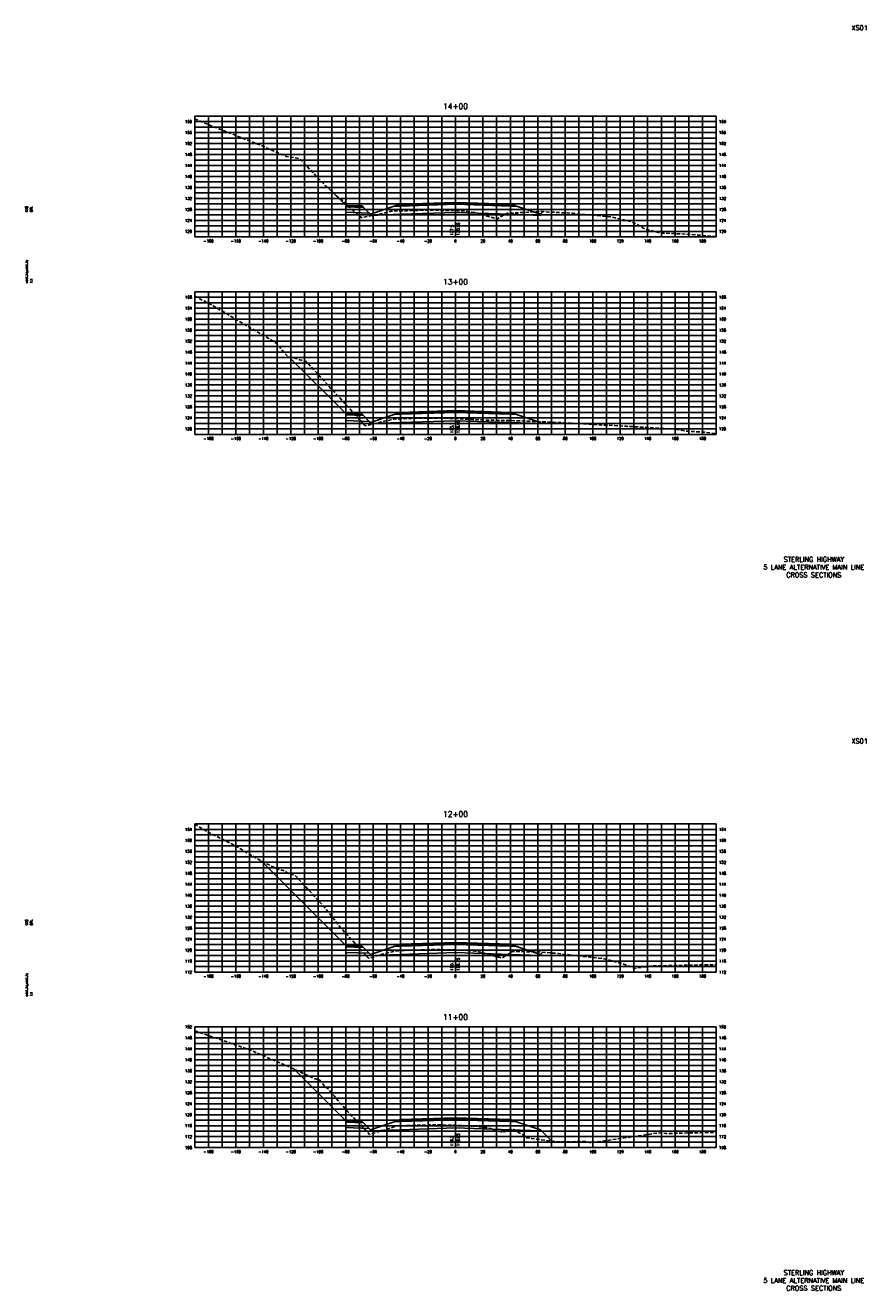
# Model space of a CAD drawing. Extents: x 37 to 10140, y -1968 to 9206.
# Tile 8 of 105: x 37 to 650, y 1056 to 1978. Entities that reach past the tile are written whole.
import ezdxf
from ezdxf.enums import TextEntityAlignment as Align

# ---------------------------------------------------------------- set-up
doc = ezdxf.new("R2010")
doc.units = 0
doc.header["$LTSCALE"] = 20
doc.header["$MEASUREMENT"] = 0
doc.linetypes.add('HIDDEN_050%', pattern=[0.1875, 0.125, -0.0625])
for name, color, linetype in [('S-AT-TXT175', 6, 'Continuous'), ('S-AT-TXT80', 1, 'Continuous'), ('XDATUM', 3, 'Continuous'), ('XEG', 1, 'HIDDEN_050%'), ('XFG', 2, 'Continuous'), ('XGRID', 251, 'Continuous'), ('XGRIDT', 2, 'Continuous'), ('XREF-BORDER', 7, 'Continuous')]:
    doc.layers.add(name, color=color, linetype=linetype)
doc.styles.add('L100', font='simplex.shx', dxfattribs={"height": 2})
doc.styles.add('L175', font='ROMANSM.shx', dxfattribs={"height": 3.5})
doc.styles.add('L80', font='ROMANSM.shx', dxfattribs={"height": 1.6})

# ---------------------------------------------------------------- blocks, each defined once
blk = doc.blocks.new('03025_00_att1')
at = {"layer": 'S-AT-TXT175', "style": 'L175'}
for tag, p in [('NUM', (32.402, 20.822)), ('LINE1', (30.64, 1.444)), ('LINE2', (30.64, 1.161)), ('LINE3', (30.64, 0.877))]:
    blk.add_attdef(tag, text='', height=0.175, dxfattribs=at).set_placement(p, align=Align.CENTER)
at = {"layer": 'S-AT-TXT80', "style": 'L80'}
for tag, p in [('DESIGNED', (2.094, 14.201)), ('CHECKED', (2.265, 14.201)), ('DRAFTED', (2.436, 14.201)), ('PCTB', (2.094, 11.605)), ('PSCALE', (2.265, 11.605)), ('PVIEW', (2.436, 11.605))]:
    blk.add_attdef(tag, p, '', height=0.08, rotation=90, dxfattribs=at)

msp = doc.modelspace()

# ---------------------------------------------------------------- linework, layer by layer
at = {"layer": 'XDATUM', "flags": 128}
for points in [[(259.6, 1857.38), (270, 1846.98), (270, 1841.98), (287.21, 1841.29), (288, 1840.5), (288, 1839.61), (310, 1840.49), (350, 1841.77), (390, 1840.49), (412, 1839.61), (412, 1840.5), (413.88, 1842.38)], [(228.64, 1736.53), (270, 1695.18), (270, 1690.18), (287.21, 1689.49), (288, 1688.7), (288, 1687.81), (310, 1688.69), (350, 1689.97), (390, 1688.69), (412, 1687.81), (412, 1688.7), (412.53, 1689.22)], [(208.37, 1369.01), (270, 1307.38), (270, 1302.38), (287.21, 1301.69), (288, 1300.9), (288, 1300.01), (310, 1300.89), (350, 1302.17), (390, 1300.89), (412, 1300.01), (412, 1300.9), (413.63, 1302.53)], [(232.22, 1217.36), (270, 1179.58), (270, 1174.58), (287.21, 1173.89), (288, 1173.1), (288, 1172.21), (310, 1173.09), (350, 1174.37), (390, 1173.09), (412, 1172.21), (412, 1173.1), (420.31, 1164.78)]]:
    msp.add_lwpolyline(points, dxfattribs=at)
at = {"layer": 'XEG', "flags": 128}
for points in [[(160, 1910.06), (163.38, 1908.66), (170.27, 1905.73), (200, 1893.94), (209.92, 1890.11), (210.84, 1889.51), (226.33, 1882.84), (226.98, 1882.59), (235.83, 1881.07), (236.5, 1881.04), (237.45, 1880), (255.56, 1860.95), (280.83, 1838.61), (281.41, 1838.03), (281.72, 1838.1), (298.02, 1841.38), (303.23, 1842.63), (304.22, 1842.87), (304.23, 1842.87), (311.34, 1842.99), (314.5, 1843.07), (328.95, 1843.41), (345.64, 1843.23), (345.98, 1843.23), (346.24, 1843.22), (350, 1843.06), (357.46, 1842.74), (364.86, 1841.59), (365.15, 1841.55), (366.3, 1841.27), (380.25, 1837.01), (386.89, 1840.76), (387.67, 1841.19), (412.19, 1842.37), (413.96, 1842.38), (415.55, 1842.27), (435.16, 1841.18), (437.86, 1840.86), (463.01, 1838.6), (466.28, 1837.86), (478.58, 1835.01), (485.14, 1831.31), (488.27, 1829.62), (499.97, 1826.72), (517.47, 1826.03), (540, 1824.16)], [(160, 1780.87), (172.9, 1774.06), (196.18, 1760.2), (196.76, 1759.87), (209.49, 1752.56), (220.1, 1746.05), (221.57, 1743.94), (227.67, 1736.75), (230.85, 1736.04), (241.12, 1733.14), (247.4, 1726.53), (255.83, 1717.27), (269.94, 1702.01), (284.31, 1686.24), (294.06, 1688.56), (298.01, 1689.51), (303.05, 1690.68), (305.05, 1691.14), (310.48, 1691.32), (312.7, 1691.43), (317.59, 1691.6), (330.14, 1691.9), (335.54, 1691.81), (347.04, 1691.63), (350, 1691.49), (351.96, 1691.4), (362.13, 1690.89), (371.83, 1690.44), (376.17, 1690.32), (388.48, 1690.12), (395.33, 1689.88), (397.45, 1689.85), (400.93, 1689.68), (419.07, 1688.96), (429.17, 1688.42), (449.96, 1687.26), (456.78, 1686.87), (469.04, 1686.21), (471.7, 1686.07), (474.65, 1685.9), (489.35, 1685.1), (494.18, 1684.8), (511.25, 1683.67), (517.83, 1682.46), (532.13, 1681.49), (540, 1680.54)], [(160, 1395.99), (168.5, 1390.64), (187.57, 1381.19), (210.25, 1367.91), (220.57, 1363.09), (226, 1361.46), (228.02, 1359.82), (233.19, 1358.47), (246.99, 1343.51), (249.45, 1340.73), (254.15, 1335.69), (265.92, 1320.83), (270.61, 1315.61), (286.66, 1298.02), (296.64, 1300.96), (300.11, 1301.85), (301.6, 1302.22), (306.27, 1303.39), (308.22, 1303.49), (314.08, 1303.77), (318.47, 1303.93), (331.2, 1304.41), (344.1, 1304.29), (347.88, 1304.22), (350, 1304.12), (359.65, 1303.67), (363.14, 1303.5), (364.26, 1303.26), (368.42, 1302.44), (380.77, 1299.02), (384.05, 1298.27), (385.83, 1299.24), (391.53, 1302.94), (409.12, 1302.78), (412.07, 1302.67), (424.9, 1301.48), (448.6, 1298.77), (458.43, 1297.63), (472.58, 1293.83), (480.76, 1290.71), (485.1, 1291.26), (493.79, 1292.63), (499.76, 1292.58), (534.02, 1293.28), (540, 1293.36)], [(160, 1245.23), (169.4, 1242.04), (202.23, 1230.5), (204.58, 1229.31), (228.42, 1219.18), (230.75, 1218.05), (246.39, 1210.68), (251.22, 1209.2), (254.7, 1204.52), (257.13, 1202.98), (261.77, 1197.44), (271.62, 1186.04), (283.45, 1173.96), (287.27, 1169.67), (297.17, 1172.58), (300.15, 1173.49), (301.66, 1173.95), (307, 1175.71), (308.72, 1175.78), (316.26, 1176.17), (320.12, 1176.29), (332.59, 1176.68), (345.56, 1176.45), (349.24, 1176.39), (350, 1176.35), (361.43, 1175.76), (364.44, 1175.62), (365.79, 1175.38), (372.5, 1174.56), (375.46, 1173.85), (384.87, 1171.02), (387.96, 1172.9), (390.71, 1173.71), (392.47, 1173.17), (399.24, 1169.42), (401.69, 1167.25), (404.03, 1166.79), (418.33, 1165), (426.4, 1164.1), (429.83, 1164.23), (444.26, 1164.53), (448.94, 1163.51), (480.91, 1168.23), (483.29, 1168.6), (486.43, 1169.06), (497.4, 1170.72), (503.29, 1170.35), (508.18, 1170.41), (538.71, 1171.17), (540, 1171.23)]]:
    msp.add_lwpolyline(points, dxfattribs=at)
at = {"layer": 'XFG', "flags": 128}
for points in [[(270, 1846.98), (270, 1846.98), (259.6, 1857.38)], [(270, 1846.98), (270, 1845.98), (283.04, 1845.45), (282, 1846.5), (281, 1846.54), (281, 1846.2), (271, 1846.6), (271, 1846.94), (270, 1846.98)], [(270, 1845.98), (270, 1841.98), (287.21, 1841.29), (283.04, 1845.45), (270, 1845.98)], [(271, 1846.94), (271, 1846.6), (281, 1846.2), (281, 1846.54), (271, 1846.94)], [(350, 1847.77), (310, 1846.49), (305.43, 1846.31), (288, 1840.5), (288, 1839.61), (310, 1840.49), (350, 1841.77)], [(350, 1848.11), (310, 1846.83), (310, 1847.83), (305.43, 1846.31), (310, 1846.49), (350, 1847.77)], [(350, 1849.11), (310, 1847.83), (310, 1847.49), (350, 1848.77)], [(350, 1848.77), (310, 1847.49), (310, 1846.83), (350, 1848.11)], [(350, 1849.11), (390, 1847.83), (390, 1847.49), (350, 1848.77)], [(350, 1848.77), (390, 1847.49), (390, 1846.83), (350, 1848.11)], [(350, 1848.11), (390, 1846.83), (390, 1847.83), (394.57, 1846.31), (390, 1846.49), (350, 1847.77)], [(350, 1847.77), (390, 1846.49), (394.57, 1846.31), (412, 1840.5), (412, 1839.61), (390, 1840.49), (350, 1841.77)], [(288, 1840.5), (287.21, 1841.29)], [(412, 1840.5), (412, 1840.5), (413.88, 1842.38)], [(270, 1695.18), (270, 1695.18), (228.64, 1736.53)], [(270, 1695.18), (270, 1694.18), (283.04, 1693.65), (282, 1694.7), (281, 1694.74), (281, 1694.4), (271, 1694.8), (271, 1695.14), (270, 1695.18)], [(270, 1694.18), (270, 1690.18), (287.21, 1689.49), (283.04, 1693.65), (270, 1694.18)], [(271, 1695.14), (271, 1694.8), (281, 1694.4), (281, 1694.74), (271, 1695.14)], [(288, 1688.7), (287.21, 1689.49)], [(350, 1695.97), (310, 1694.69), (305.43, 1694.51), (288, 1688.7), (288, 1687.81), (310, 1688.69), (350, 1689.97)], [(350, 1696.31), (310, 1695.03), (310, 1696.03), (305.43, 1694.51), (310, 1694.69), (350, 1695.97)], [(350, 1697.31), (310, 1696.03), (310, 1695.69), (350, 1696.97)], [(350, 1696.97), (310, 1695.69), (310, 1695.03), (350, 1696.31)], [(350, 1697.31), (390, 1696.03), (390, 1695.69), (350, 1696.97)], [(350, 1696.97), (390, 1695.69), (390, 1695.03), (350, 1696.31)], [(350, 1696.31), (390, 1695.03), (390, 1696.03), (394.57, 1694.51), (390, 1694.69), (350, 1695.97)], [(350, 1695.97), (390, 1694.69), (394.57, 1694.51), (412, 1688.7), (412, 1687.81), (390, 1688.69), (350, 1689.97)], [(412, 1688.7), (412, 1688.7), (412.53, 1689.22)], [(270, 1307.38), (270, 1307.38), (208.37, 1369.01)], [(270, 1307.38), (270, 1306.38), (283.04, 1305.85), (282, 1306.9), (281, 1306.94), (281, 1306.6), (271, 1307), (271, 1307.34), (270, 1307.38)], [(270, 1306.38), (270, 1302.38), (287.21, 1301.69), (283.04, 1305.85), (270, 1306.38)], [(271, 1307.34), (271, 1307), (281, 1306.6), (281, 1306.94), (271, 1307.34)], [(288, 1300.9), (287.21, 1301.69)], [(350, 1308.17), (310, 1306.89), (305.43, 1306.71), (288, 1300.9), (288, 1300.01), (310, 1300.89), (350, 1302.17)], [(350, 1308.51), (310, 1307.23), (310, 1308.23), (305.43, 1306.71), (310, 1306.89), (350, 1308.17)], [(350, 1309.51), (310, 1308.23), (310, 1307.89), (350, 1309.17)], [(350, 1309.17), (310, 1307.89), (310, 1307.23), (350, 1308.51)], [(350, 1309.51), (390, 1308.23), (390, 1307.89), (350, 1309.17)], [(350, 1309.17), (390, 1307.89), (390, 1307.23), (350, 1308.51)], [(350, 1308.51), (390, 1307.23), (390, 1308.23), (394.57, 1306.71), (390, 1306.89), (350, 1308.17)], [(350, 1308.17), (390, 1306.89), (394.57, 1306.71), (412, 1300.9), (412, 1300.01), (390, 1300.89), (350, 1302.17)], [(412, 1300.9), (412, 1300.9), (413.63, 1302.53)], [(270, 1179.58), (270, 1179.58), (232.22, 1217.36)], [(350, 1181.71), (310, 1180.43), (310, 1180.09), (350, 1181.37)], [(350, 1181.37), (310, 1180.09), (310, 1179.43), (350, 1180.71)], [(350, 1181.71), (390, 1180.43), (390, 1180.09), (350, 1181.37)], [(350, 1181.37), (390, 1180.09), (390, 1179.43), (350, 1180.71)], [(270, 1179.58), (270, 1178.58), (283.04, 1178.05), (282, 1179.1), (281, 1179.14), (281, 1178.8), (271, 1179.2), (271, 1179.54), (270, 1179.58)], [(270, 1178.58), (270, 1174.58), (287.21, 1173.89), (283.04, 1178.05), (270, 1178.58)], [(271, 1179.54), (271, 1179.2), (281, 1178.8), (281, 1179.14), (271, 1179.54)], [(288, 1173.1), (287.21, 1173.89)], [(350, 1180.37), (310, 1179.09), (305.43, 1178.91), (288, 1173.1), (288, 1172.21), (310, 1173.09), (350, 1174.37)], [(350, 1180.71), (310, 1179.43), (310, 1180.43), (305.43, 1178.91), (310, 1179.09), (350, 1180.37)], [(350, 1180.71), (390, 1179.43), (390, 1180.43), (394.57, 1178.91), (390, 1179.09), (350, 1180.37)], [(350, 1180.37), (390, 1179.09), (394.57, 1178.91), (412, 1173.1), (412, 1172.21), (390, 1173.09), (350, 1174.37)], [(412, 1173.1), (412, 1173.1), (420.31, 1164.78)]]:
    msp.add_lwpolyline(points, dxfattribs=at)
at = {"layer": 'XGRID'}
for p, q in [((160, 1824), (160, 1912)), ((160, 1912), (540, 1912)), ((170, 1824), (170, 1912)), ((180, 1824), (180, 1912)), ((190, 1824), (190, 1912)), ((200, 1824), (200, 1912)), ((210, 1824), (210, 1912)), ((220, 1824), (220, 1912)), ((230, 1824), (230, 1912)), ((240, 1824), (240, 1912)), ((250, 1824), (250, 1912)), ((260, 1824), (260, 1912)), ((270, 1824), (270, 1912)), ((280, 1824), (280, 1912)), ((290, 1824), (290, 1912)), ((300, 1824), (300, 1912)), ((310, 1824), (310, 1912)), ((320, 1824), (320, 1912)), ((330, 1824), (330, 1912)), ((340, 1824), (340, 1912)), ((350, 1824), (350, 1912)), ((360, 1824), (360, 1912)), ((370, 1824), (370, 1912)), ((380, 1824), (380, 1912)), ((390, 1824), (390, 1912)), ((400, 1824), (400, 1912)), ((410, 1824), (410, 1912)), ((420, 1824), (420, 1912)), ((430, 1824), (430, 1912)), ((440, 1824), (440, 1912)), ((450, 1824), (450, 1912)), ((460, 1824), (460, 1912)), ((470, 1824), (470, 1912)), ((480, 1824), (480, 1912)), ((490, 1824), (490, 1912)), ((500, 1824), (500, 1912)), ((510, 1824), (510, 1912)), ((520, 1824), (520, 1912)), ((530, 1824), (530, 1912)), ((540, 1824), (540, 1912)), ((160, 1908), (540, 1908)), ((160, 1904), (540, 1904)), ((160, 1900), (540, 1900)), ((160, 1896), (540, 1896)), ((160, 1892), (540, 1892)), ((160, 1888), (540, 1888)), ((160, 1884), (540, 1884)), ((160, 1880), (540, 1880)), ((160, 1876), (540, 1876)), ((160, 1872), (540, 1872)), ((160, 1868), (540, 1868)), ((160, 1864), (540, 1864)), ((160, 1860), (540, 1860)), ((160, 1856), (540, 1856)), ((160, 1852), (540, 1852)), ((160, 1848), (540, 1848)), ((160, 1844), (540, 1844)), ((160, 1840), (540, 1840)), ((160, 1836), (540, 1836)), ((160, 1832), (540, 1832)), ((160, 1828), (540, 1828)), ((160, 1824), (540, 1824)), ((160, 1680), (160, 1784)), ((160, 1784), (540, 1784)), ((170, 1680), (170, 1784)), ((180, 1680), (180, 1784)), ((190, 1680), (190, 1784)), ((200, 1680), (200, 1784)), ((210, 1680), (210, 1784)), ((220, 1680), (220, 1784)), ((230, 1680), (230, 1784)), ((240, 1680), (240, 1784)), ((250, 1680), (250, 1784)), ((260, 1680), (260, 1784)), ((270, 1680), (270, 1784)), ((280, 1680), (280, 1784)), ((290, 1680), (290, 1784)), ((300, 1680), (300, 1784)), ((310, 1680), (310, 1784)), ((320, 1680), (320, 1784)), ((330, 1680), (330, 1784)), ((340, 1680), (340, 1784)), ((350, 1680), (350, 1784)), ((360, 1680), (360, 1784)), ((370, 1680), (370, 1784)), ((380, 1680), (380, 1784)), ((390, 1680), (390, 1784)), ((400, 1680), (400, 1784)), ((410, 1680), (410, 1784)), ((420, 1680), (420, 1784)), ((430, 1680), (430, 1784)), ((440, 1680), (440, 1784)), ((450, 1680), (450, 1784)), ((460, 1680), (460, 1784)), ((470, 1680), (470, 1784)), ((480, 1680), (480, 1784)), ((490, 1680), (490, 1784)), ((500, 1680), (500, 1784)), ((510, 1680), (510, 1784)), ((520, 1680), (520, 1784)), ((530, 1680), (530, 1784)), ((540, 1680), (540, 1784)), ((160, 1780), (540, 1780)), ((160, 1776), (540, 1776)), ((160, 1772), (540, 1772)), ((160, 1768), (540, 1768)), ((160, 1764), (540, 1764)), ((160, 1760), (540, 1760)), ((160, 1756), (540, 1756)), ((160, 1752), (540, 1752)), ((160, 1748), (540, 1748)), ((160, 1744), (540, 1744)), ((160, 1740), (540, 1740)), ((160, 1736), (540, 1736)), ((160, 1732), (540, 1732)), ((160, 1728), (540, 1728)), ((160, 1724), (540, 1724)), ((160, 1720), (540, 1720)), ((160, 1716), (540, 1716)), ((160, 1712), (540, 1712)), ((160, 1708), (540, 1708)), ((160, 1704), (540, 1704)), ((160, 1700), (540, 1700)), ((160, 1696), (540, 1696)), ((160, 1692), (540, 1692)), ((160, 1688), (540, 1688)), ((160, 1684), (540, 1684)), ((160, 1680), (540, 1680)), ((160, 1288), (160, 1396)), ((160, 1396), (540, 1396)), ((170, 1288), (170, 1396)), ((180, 1288), (180, 1396)), ((190, 1288), (190, 1396)), ((200, 1288), (200, 1396)), ((210, 1288), (210, 1396)), ((220, 1288), (220, 1396)), ((230, 1288), (230, 1396)), ((240, 1288), (240, 1396)), ((250, 1288), (250, 1396)), ((260, 1288), (260, 1396)), ((270, 1288), (270, 1396)), ((280, 1288), (280, 1396)), ((290, 1288), (290, 1396)), ((300, 1288), (300, 1396)), ((310, 1288), (310, 1396)), ((320, 1288), (320, 1396)), ((330, 1288), (330, 1396)), ((340, 1288), (340, 1396)), ((350, 1288), (350, 1396)), ((360, 1288), (360, 1396)), ((370, 1288), (370, 1396)), ((380, 1288), (380, 1396)), ((390, 1288), (390, 1396)), ((400, 1288), (400, 1396)), ((410, 1288), (410, 1396)), ((420, 1288), (420, 1396)), ((430, 1288), (430, 1396)), ((440, 1288), (440, 1396)), ((450, 1288), (450, 1396)), ((460, 1288), (460, 1396)), ((470, 1288), (470, 1396)), ((480, 1288), (480, 1396)), ((490, 1288), (490, 1396)), ((500, 1288), (500, 1396)), ((510, 1288), (510, 1396)), ((520, 1288), (520, 1396)), ((530, 1288), (530, 1396)), ((540, 1288), (540, 1396)), ((160, 1392), (540, 1392)), ((160, 1388), (540, 1388)), ((160, 1384), (540, 1384)), ((160, 1380), (540, 1380)), ((160, 1376), (540, 1376)), ((160, 1372), (540, 1372)), ((160, 1368), (540, 1368)), ((160, 1364), (540, 1364)), ((160, 1360), (540, 1360)), ((160, 1356), (540, 1356)), ((160, 1352), (540, 1352)), ((160, 1348), (540, 1348)), ((160, 1344), (540, 1344)), ((160, 1340), (540, 1340)), ((160, 1336), (540, 1336)), ((160, 1332), (540, 1332)), ((160, 1328), (540, 1328)), ((160, 1324), (540, 1324)), ((160, 1320), (540, 1320)), ((160, 1316), (540, 1316)), ((160, 1312), (540, 1312)), ((160, 1308), (540, 1308)), ((160, 1304), (540, 1304)), ((160, 1300), (540, 1300)), ((160, 1296), (540, 1296)), ((160, 1292), (540, 1292)), ((160, 1288), (540, 1288)), ((160, 1160), (160, 1248)), ((160, 1248), (540, 1248)), ((170, 1160), (170, 1248)), ((180, 1160), (180, 1248)), ((190, 1160), (190, 1248)), ((200, 1160), (200, 1248)), ((210, 1160), (210, 1248)), ((220, 1160), (220, 1248)), ((230, 1160), (230, 1248)), ((240, 1160), (240, 1248)), ((250, 1160), (250, 1248)), ((260, 1160), (260, 1248)), ((270, 1160), (270, 1248)), ((280, 1160), (280, 1248)), ((290, 1160), (290, 1248)), ((300, 1160), (300, 1248)), ((310, 1160), (310, 1248)), ((320, 1160), (320, 1248)), ((330, 1160), (330, 1248)), ((340, 1160), (340, 1248)), ((350, 1160), (350, 1248)), ((360, 1160), (360, 1248)), ((370, 1160), (370, 1248)), ((380, 1160), (380, 1248)), ((390, 1160), (390, 1248)), ((400, 1160), (400, 1248)), ((410, 1160), (410, 1248)), ((420, 1160), (420, 1248)), ((430, 1160), (430, 1248)), ((440, 1160), (440, 1248)), ((450, 1160), (450, 1248)), ((460, 1160), (460, 1248)), ((470, 1160), (470, 1248)), ((480, 1160), (480, 1248)), ((490, 1160), (490, 1248)), ((500, 1160), (500, 1248)), ((510, 1160), (510, 1248)), ((520, 1160), (520, 1248)), ((530, 1160), (530, 1248)), ((540, 1160), (540, 1248)), ((160, 1244), (540, 1244)), ((160, 1240), (540, 1240)), ((160, 1236), (540, 1236)), ((160, 1232), (540, 1232)), ((160, 1228), (540, 1228)), ((160, 1224), (540, 1224)), ((160, 1220), (540, 1220)), ((160, 1216), (540, 1216)), ((160, 1212), (540, 1212)), ((160, 1208), (540, 1208)), ((160, 1204), (540, 1204)), ((160, 1200), (540, 1200)), ((160, 1196), (540, 1196)), ((160, 1192), (540, 1192)), ((160, 1188), (540, 1188)), ((160, 1184), (540, 1184)), ((160, 1180), (540, 1180)), ((160, 1176), (540, 1176)), ((160, 1172), (540, 1172)), ((160, 1168), (540, 1168)), ((160, 1164), (540, 1164)), ((160, 1160), (540, 1160))]:
    msp.add_line(p, q, dxfattribs=at)

# ---------------------------------------------------------------- block references
at = {"layer": 'XREF-BORDER'}
ref = msp.add_blockref('03025_00_att1', (-3.55, 1558.23), dxfattribs=dict(at, xscale=20, yscale=20, zscale=20))
ref.add_attrib('LINE1', 'STERLING HIGHWAY', dxfattribs={"layer": 'S-AT-TXT175', "height": 3.5, "style": 'L175'}).set_placement((611.07, 1587.1), align=Align.CENTER)
ref.add_attrib('LINE2', '5 LANE ALTERNATIVE MAIN LINE', dxfattribs={"layer": 'S-AT-TXT175', "height": 3.5, "style": 'L175'}).set_placement((611.07, 1581.44), align=Align.CENTER)
ref.add_attrib('LINE3', 'CROSS SECTIONS', dxfattribs={"layer": 'S-AT-TXT175', "height": 3.5, "style": 'L175'}).set_placement((611.07, 1575.77), align=Align.CENTER)
ref.add_attrib('NUM', 'XS01', dxfattribs={"layer": 'S-AT-TXT175', "height": 3.5, "style": 'L175'}).set_placement((644.49, 1974.66), align=Align.CENTER)
ref.add_attrib('DESIGNED', 'CAB', (38.34, 1842.25), dxfattribs={"layer": 'S-AT-TXT80', "height": 1.6, "rotation": 90, "style": 'L80'})
ref.add_attrib('CHECKED', 'DRL', (41.75, 1842.25), dxfattribs={"layer": 'S-AT-TXT80', "height": 1.6, "rotation": 90, "style": 'L80'})
ref.add_attrib('PCTB', 'adot_hs,adot_fs', (38.34, 1790.32), dxfattribs={"layer": 'S-AT-TXT80', "height": 1.6, "rotation": 90, "style": 'L80'})
ref.add_attrib('PSCALE', '1:1', (41.75, 1790.32), dxfattribs={"layer": 'S-AT-TXT80', "height": 1.6, "rotation": 90, "style": 'L80'})
ref = msp.add_blockref('03025_00_att1', (-3.55, 1038.23), dxfattribs=dict(at, xscale=20, yscale=20, zscale=20))
ref.add_attrib('LINE1', 'STERLING HIGHWAY', dxfattribs={"layer": 'S-AT-TXT175', "height": 3.5, "style": 'L175'}).set_placement((611.07, 1067.1), align=Align.CENTER)
ref.add_attrib('LINE2', '5 LANE ALTERNATIVE MAIN LINE', dxfattribs={"layer": 'S-AT-TXT175', "height": 3.5, "style": 'L175'}).set_placement((611.07, 1061.44), align=Align.CENTER)
ref.add_attrib('LINE3', 'CROSS SECTIONS', dxfattribs={"layer": 'S-AT-TXT175', "height": 3.5, "style": 'L175'}).set_placement((611.07, 1055.77), align=Align.CENTER)
ref.add_attrib('NUM', 'XS01', dxfattribs={"layer": 'S-AT-TXT175', "height": 3.5, "style": 'L175'}).set_placement((644.49, 1454.66), align=Align.CENTER)
ref.add_attrib('DESIGNED', 'CAB', (38.34, 1322.25), dxfattribs={"layer": 'S-AT-TXT80', "height": 1.6, "rotation": 90, "style": 'L80'})
ref.add_attrib('CHECKED', 'DRL', (41.75, 1322.25), dxfattribs={"layer": 'S-AT-TXT80', "height": 1.6, "rotation": 90, "style": 'L80'})
ref.add_attrib('PCTB', 'adot_hs,adot_fs', (38.34, 1270.32), dxfattribs={"layer": 'S-AT-TXT80', "height": 1.6, "rotation": 90, "style": 'L80'})
ref.add_attrib('PSCALE', '1:1', (41.75, 1270.32), dxfattribs={"layer": 'S-AT-TXT80', "height": 1.6, "rotation": 90, "style": 'L80'})

# ---------------------------------------------------------------- texts
at = {"layer": 'XGRIDT', "style": 'L100'}
for s, p in [('14+00', (350, 1916)), ('13+00', (350, 1788)), ('12+00', (350, 1400)), ('11+00', (350, 1252))]:
    msp.add_text(s, height=4, dxfattribs=at).set_placement(p, align=Align.BOTTOM_CENTER)
for s, p in [('160', (158, 1908)), ('156', (158, 1900)), ('152', (158, 1892)), ('148', (158, 1884)), ('144', (158, 1876)), ('140', (158, 1868)), ('136', (158, 1860)), ('132', (158, 1852)), ('128', (158, 1844)), ('124', (158, 1836)), ('120', (158, 1828)), ('168', (158, 1780)), ('164', (158, 1772)), ('160', (158, 1764)), ('156', (158, 1756)), ('152', (158, 1748)), ('148', (158, 1740)), ('144', (158, 1732)), ('140', (158, 1724)), ('136', (158, 1716)), ('132', (158, 1708)), ('128', (158, 1700)), ('124', (158, 1692)), ('120', (158, 1684)), ('164', (158, 1392)), ('160', (158, 1384)), ('156', (158, 1376)), ('152', (158, 1368)), ('148', (158, 1360)), ('144', (158, 1352)), ('140', (158, 1344)), ('136', (158, 1336)), ('132', (158, 1328)), ('128', (158, 1320)), ('124', (158, 1312)), ('120', (158, 1304)), ('116', (158, 1296)), ('112', (158, 1288)), ('152', (158, 1248)), ('148', (158, 1240)), ('144', (158, 1232)), ('140', (158, 1224)), ('136', (158, 1216)), ('132', (158, 1208)), ('128', (158, 1200)), ('124', (158, 1192)), ('120', (158, 1184)), ('116', (158, 1176)), ('112', (158, 1168)), ('108', (158, 1160))]:
    msp.add_text(s, height=2, dxfattribs=at).set_placement(p, align=Align.MIDDLE_RIGHT)
for s, p in [('160', (542, 1908)), ('156', (542, 1900)), ('152', (542, 1892)), ('148', (542, 1884)), ('144', (542, 1876)), ('140', (542, 1868)), ('136', (542, 1860)), ('132', (542, 1852)), ('128', (542, 1844)), ('124', (542, 1836)), ('120', (542, 1828)), ('168', (542, 1780)), ('164', (542, 1772)), ('160', (542, 1764)), ('156', (542, 1756)), ('152', (542, 1748)), ('148', (542, 1740)), ('144', (542, 1732)), ('140', (542, 1724)), ('136', (542, 1716)), ('132', (542, 1708)), ('128', (542, 1700)), ('124', (542, 1692)), ('120', (542, 1684)), ('164', (542, 1392)), ('160', (542, 1384)), ('156', (542, 1376)), ('152', (542, 1368)), ('148', (542, 1360)), ('144', (542, 1352)), ('140', (542, 1344)), ('136', (542, 1336)), ('132', (542, 1328)), ('128', (542, 1320)), ('124', (542, 1312)), ('120', (542, 1304)), ('116', (542, 1296)), ('112', (542, 1288)), ('152', (542, 1248)), ('148', (542, 1240)), ('144', (542, 1232)), ('140', (542, 1224)), ('136', (542, 1216)), ('132', (542, 1208)), ('128', (542, 1200)), ('124', (542, 1192)), ('120', (542, 1184)), ('116', (542, 1176)), ('112', (542, 1168)), ('108', (542, 1160))]:
    msp.add_text(s, height=2, dxfattribs=at).set_placement(p, align=Align.MIDDLE_LEFT)
for s, p in [('127.5', (349, 1825)), ('123.7', (349, 1681)), ('120.1', (349, 1289)), ('116.2', (349, 1161))]:
    msp.add_text(s, height=2, rotation=90, dxfattribs=at).set_placement(p, align=Align.BOTTOM_LEFT)
for s, p in [('130.55', (351, 1825)), ('126.65', (351, 1681)), ('122.75', (351, 1289)), ('118.85', (351, 1161))]:
    msp.add_text(s, height=2, rotation=90, dxfattribs=at).set_placement(p, align=Align.TOP_LEFT)
for s, p in [('-180', (170, 1822)), ('-160', (190, 1822)), ('-140', (210, 1822)), ('-120', (230, 1822)), ('-100', (250, 1822)), ('-80', (270, 1822)), ('-60', (290, 1822)), ('-40', (310, 1822)), ('-20', (330, 1822)), ('0', (350, 1822)), ('20', (370, 1822)), ('40', (390, 1822)), ('60', (410, 1822)), ('80', (430, 1822)), ('100', (450, 1822)), ('120', (470, 1822)), ('140', (490, 1822)), ('160', (510, 1822)), ('180', (530, 1822)), ('-180', (170, 1678)), ('-160', (190, 1678)), ('-140', (210, 1678)), ('-120', (230, 1678)), ('-100', (250, 1678)), ('-80', (270, 1678)), ('-60', (290, 1678)), ('-40', (310, 1678)), ('-20', (330, 1678)), ('0', (350, 1678)), ('20', (370, 1678)), ('40', (390, 1678)), ('60', (410, 1678)), ('80', (430, 1678)), ('100', (450, 1678)), ('120', (470, 1678)), ('140', (490, 1678)), ('160', (510, 1678)), ('180', (530, 1678)), ('-180', (170, 1286)), ('-160', (190, 1286)), ('-140', (210, 1286)), ('-120', (230, 1286)), ('-100', (250, 1286)), ('-80', (270, 1286)), ('-60', (290, 1286)), ('-40', (310, 1286)), ('-20', (330, 1286)), ('0', (350, 1286)), ('20', (370, 1286)), ('40', (390, 1286)), ('60', (410, 1286)), ('80', (430, 1286)), ('100', (450, 1286)), ('120', (470, 1286)), ('140', (490, 1286)), ('160', (510, 1286)), ('180', (530, 1286)), ('-180', (170, 1158)), ('-160', (190, 1158)), ('-140', (210, 1158)), ('-120', (230, 1158)), ('-100', (250, 1158)), ('-80', (270, 1158)), ('-60', (290, 1158)), ('-40', (310, 1158)), ('-20', (330, 1158)), ('0', (350, 1158)), ('20', (370, 1158)), ('40', (390, 1158)), ('60', (410, 1158)), ('80', (430, 1158)), ('100', (450, 1158)), ('120', (470, 1158)), ('140', (490, 1158)), ('160', (510, 1158)), ('180', (530, 1158))]:
    msp.add_text(s, height=2, dxfattribs=at).set_placement(p, align=Align.TOP_CENTER)

doc.saveas('drawing.dxf')
